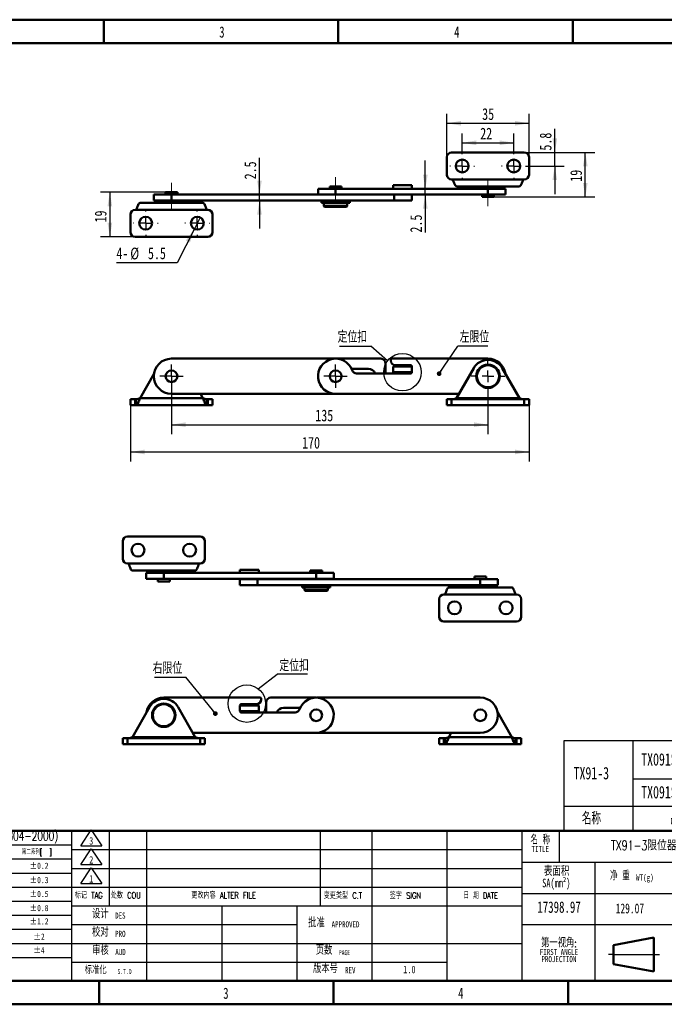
# Model space of a CAD drawing. Header units: millimetres. Extents: x -7 to 661, y 0 to 420.
# Tile 2 of 6: x 161 to 436, y 0 to 420. Entities that reach past the tile are written whole.
import ezdxf

# ---------------------------------------------------------------- set-up
doc = ezdxf.new("R2010")
doc.units = ezdxf.units.MM
doc.header["$LTSCALE"] = 2
doc.linetypes.add('SLD-中心线', pattern=[34.29, 30.48, -1.27, 1.27, -1.27])
doc.linetypes.add('SLD-实线', pattern=[0])
for name, color, linetype in [('DIMENSIONS', 5, 'SLD-实线'), ('FORMAT', 7, 'SLD-实线'), ('SLD-0', 179, 'SLD-实线')]:
    doc.layers.add(name, color=color, linetype=linetype)
doc.layers.add('粗实线', color=7, linetype='SLD-实线', lineweight=50)
doc.styles.add('SLDTEXTSTYLE0', font='TXT', dxfattribs={"width": 0.75})
doc.styles.add('SLDTEXTSTYLE1', font='TXT', dxfattribs={"width": 0.7, "bigfont": 'bigfont'})
doc.styles.add('SLDTEXTSTYLE2', font='TXT', dxfattribs={"width": 0.7})
doc.styles.add('SLDTEXTSTYLE3', font='TXT', dxfattribs={"width": 0.633333, "bigfont": 'bigfont'})
doc.styles.add('SLDTEXTSTYLE5', font='TXT', dxfattribs={"width": 0.65, "bigfont": 'bigfont'})
doc.dimstyles.new('SLDDIMSTYLE0', dxfattribs={"dimtxt": 0.18, "dimasz": 6, "dimexe": 0, "dimexo": 0.0625, "dimgap": 0, "dimtad": 0, "dimtih": 1, "dimtoh": 1, "dimdec": 0, "dimrnd": 1e-09, "dimzin": 0, "dimdsep": 46, "dimtxsty": 'Standard', "dimblk1": 'NONE', "dimblk2": 'NONE', "dimsah": 1, "dimcen": 0.09, "dimadec": 0, "dimazin": 0, "dimtfac": 6, "dimtdec": 0, "dimtofl": 0, "dimtmove": 0, "dimatfit": 3, "dimldrblk": 'NONE', "dimfxl": 0, "dimfrac": 2, "dimtolj": 1, "dimtzin": 0, "dimarcsym": 0})
doc.dimstyles.new('SLDDIMSTYLE1', dxfattribs={"dimtxt": 5, "dimasz": 6, "dimexe": 0, "dimexo": 0.0625, "dimgap": 1.25, "dimtad": 2, "dimrnd": 1e-09, "dimzin": 12, "dimdsep": 46, "dimtxsty": 'SLDTEXTSTYLE0', "dimsah": 1, "dimcen": 0.09, "dimadec": 0, "dimazin": 3, "dimtfac": 1, "dimtmove": 0, "dimatfit": 0, "dimfxl": 0, "dimfrac": 2, "dimtolj": 1, "dimtzin": 12, "dimarcsym": 0})
doc.dimstyles.new('SLDDIMSTYLE2', dxfattribs={"dimtxt": 5, "dimasz": 6, "dimexe": 0, "dimexo": 0.0625, "dimgap": 1.25, "dimtad": 2, "dimrnd": 1e-09, "dimzin": 12, "dimdsep": 46, "dimtxsty": 'SLDTEXTSTYLE0', "dimsah": 1, "dimcen": 0.09, "dimadec": 0, "dimazin": 3, "dimtfac": 1, "dimtofl": 0, "dimtmove": 0, "dimatfit": 3, "dimfxl": 0, "dimfrac": 2, "dimtolj": 1, "dimtzin": 12, "dimarcsym": 0})
doc.dimstyles.new('SLDDIMSTYLE3', dxfattribs={"dimtxt": 5, "dimasz": 6, "dimexe": 0, "dimexo": 0.0625, "dimgap": 1.25, "dimtad": 2, "dimrnd": 1e-09, "dimzin": 12, "dimdsep": 46, "dimtxsty": 'SLDTEXTSTYLE0', "dimblk1": 'NONE', "dimsah": 1, "dimcen": 0, "dimadec": 0, "dimazin": 3, "dimtfac": 1, "dimtmove": 0, "dimatfit": 3, "dimldrblk": 'NONE', "dimfxl": 0, "dimfrac": 2, "dimtolj": 1, "dimtzin": 12, "dimarcsym": 0})
doc.dimstyles.new('SLDDIMSTYLE4', dxfattribs={"dimtxt": 0.18, "dimasz": 2, "dimexe": 0, "dimexo": 0.0625, "dimgap": 0, "dimtad": 0, "dimtih": 1, "dimtoh": 1, "dimdec": 0, "dimrnd": 1e-09, "dimzin": 0, "dimdsep": 46, "dimtxsty": 'Standard', "dimblk1": 'DOT', "dimblk2": 'DOT', "dimsah": 1, "dimcen": 0.09, "dimadec": 0, "dimazin": 0, "dimtfac": 2, "dimtdec": 0, "dimtofl": 0, "dimtmove": 0, "dimatfit": 3, "dimldrblk": 'DOT', "dimfxl": 0, "dimfrac": 2, "dimtolj": 1, "dimtzin": 0, "dimarcsym": 0})

# ---------------------------------------------------------------- blocks, each defined once
blk = doc.blocks.new('SW_NOTE_0')
at = {"layer": 'DIMENSIONS', "color": 0}
blk.add_line((12.88, 0), (0, 0), dxfattribs=at)
at = {"layer": 'DIMENSIONS', "color": 0, "insert": (0.87, 6.28), "char_height": 5, "attachment_point": 1, "style": 'SLDTEXTSTYLE1'}
blk.add_mtext('\\M+192E8\\M+188CA\\M+19D4A', dxfattribs=at)
blk = doc.blocks.new('_NONE')
blk = doc.blocks.new('SW_SYMBOL_T#_3')
at = {"layer": 'DIMENSIONS', "color": 0}
for p, q in [((-600, 0), (1600, 3300)), ((1600, 3300), (3800, 0)), ((-600, 0), (3800, 0))]:
    blk.add_line(p, q, dxfattribs=at)
at = {"layer": 'DIMENSIONS', "color": 0, "insert": (1600, 1000), "char_height": 1552, "attachment_point": 5, "style": 'SLDTEXTSTYLE2'}
blk.add_mtext('3', dxfattribs=at)
blk = doc.blocks.new('SW_SYMBOL_T#_2')
at = {"layer": 'DIMENSIONS', "color": 0}
for p, q in [((-600, 0), (1600, 3300)), ((1600, 3300), (3800, 0)), ((-600, 0), (3800, 0))]:
    blk.add_line(p, q, dxfattribs=at)
at = {"layer": 'DIMENSIONS', "color": 0, "insert": (1600, 1000), "char_height": 1552, "attachment_point": 5, "style": 'SLDTEXTSTYLE2'}
blk.add_mtext('2', dxfattribs=at)
blk = doc.blocks.new('SW_SYMBOL_T#_1')
at = {"layer": 'DIMENSIONS', "color": 0}
for p, q in [((-600, 0), (1600, 3300)), ((1600, 3300), (3800, 0)), ((-600, 0), (3800, 0))]:
    blk.add_line(p, q, dxfattribs=at)
at = {"layer": 'DIMENSIONS', "color": 0, "insert": (1600, 1000), "char_height": 1552, "attachment_point": 5, "style": 'SLDTEXTSTYLE2'}
blk.add_mtext('1', dxfattribs=at)
blk = doc.blocks.new('SW_NOTE_7')
at = {"layer": 'SLD-0', "color": 0, "attachment_point": 2}
for s, insert, char_height, style in [('页\\M+19094', (4.27, 4.64), 3.6, 'SLDTEXTSTYLE1'), ('PAGE', (13, 2.92), 2.117, 'SLDTEXTSTYLE2')]:
    blk.add_mtext(s, dxfattribs=dict(at, insert=insert, char_height=char_height, style=style))
blk = doc.blocks.new('SW_NOTE_11')
at = {"layer": 'SLD-0', "color": 0, "attachment_point": 2}
for s, insert, char_height, style in [('\\M+196BC \\M+18FCC', (5.34, 4.64), 3.6, 'SLDTEXTSTYLE3'), ('TITLE', (5.31, 0.31), 2.6, 'SLDTEXTSTYLE2')]:
    blk.add_mtext(s, dxfattribs=dict(at, insert=insert, char_height=char_height, style=style))
blk = doc.blocks.new('SW_NOTE_12')
at = {"layer": 'SLD-0', "color": 0, "attachment_point": 2}
for s, insert, char_height, style in [('\\M+194E4\\M+197E1', (4.27, 4.64), 3.6, 'SLDTEXTSTYLE1'), ('SCALE', (12.32, 3.51), 2.646, 'SLDTEXTSTYLE2')]:
    blk.add_mtext(s, dxfattribs=dict(at, insert=insert, char_height=char_height, style=style))
blk = doc.blocks.new('SW_NOTE_13')
at = {"layer": 'SLD-0', "color": 0, "attachment_point": 2}
for s, insert, char_height, style in [('净 \\M+18F64', (5.34, 4.64), 3.6, 'SLDTEXTSTYLE3'), ('WT(g)', (15.99, 3.51), 2.646, 'SLDTEXTSTYLE2')]:
    blk.add_mtext(s, dxfattribs=dict(at, insert=insert, char_height=char_height, style=style))
blk = doc.blocks.new('SW_NOTE_14')
at = {"layer": 'SLD-0', "color": 0, "attachment_point": 2}
for s, insert, char_height, style in [('\\M+1955C\\M+196CA积', (6.6, 4.77), 3.7042, 'SLDTEXTSTYLE1'), ('SA(mm²)', (6.45, -0.16), 3.704, 'SLDTEXTSTYLE2')]:
    blk.add_mtext(s, dxfattribs=dict(at, insert=insert, char_height=char_height, style=style))
blk = doc.blocks.new('SW_NOTE_15')
at = {"layer": 'SLD-0', "color": 0, "attachment_point": 2}
for s, insert, char_height, style in [('\\M+191E6\\M+188EA视\\M+18A70:', (9.62, 4.64), 3.6, 'SLDTEXTSTYLE1'), ('FIRST ANGLE', (9.59, 0.31), 2.6, 'SLDTEXTSTYLE2'), ('PROJECTION', (9.58, -2.73), 2.6, 'SLDTEXTSTYLE2')]:
    blk.add_mtext(s, dxfattribs=dict(at, insert=insert, char_height=char_height, style=style))
blk = doc.blocks.new('SW_NOTE_16')
at = {"layer": 'SLD-0', "color": 0, "attachment_point": 2}
for s, insert, char_height, style in [('标\\M+18F79\\M+189BB', (5.66, 4.09), 3.175, 'SLDTEXTSTYLE1'), ('S.T.D', (17.98, 2.93), 2.117, 'SLDTEXTSTYLE2')]:
    blk.add_mtext(s, dxfattribs=dict(at, insert=insert, char_height=char_height, style=style))
blk = doc.blocks.new('SW_NOTE_17')
at = {"layer": 'SLD-0', "color": 0, "attachment_point": 2}
for s, insert, char_height, style in [('设计', (4.28, 4.64), 3.6, 'SLDTEXTSTYLE1'), ('DES', (12.81, 3.52), 2.6, 'SLDTEXTSTYLE2')]:
    blk.add_mtext(s, dxfattribs=dict(at, insert=insert, char_height=char_height, style=style))
blk = doc.blocks.new('SW_NOTE_18')
at = {"layer": 'SLD-0', "color": 0, "attachment_point": 2}
for s, insert, char_height, style in [('审\\M+18A6A', (4.28, 4.64), 3.6, 'SLDTEXTSTYLE1'), ('AUD', (12.81, 3.52), 2.6, 'SLDTEXTSTYLE2')]:
    blk.add_mtext(s, dxfattribs=dict(at, insert=insert, char_height=char_height, style=style))
blk = doc.blocks.new('SW_NOTE_19')
at = {"layer": 'SLD-0', "color": 0, "attachment_point": 2}
for s, insert, char_height, style in [('\\M+194E1\\M+18F79', (4.27, 4.64), 3.6, 'SLDTEXTSTYLE1'), ('APPROVED', (16.67, 3.52), 2.6, 'SLDTEXTSTYLE2')]:
    blk.add_mtext(s, dxfattribs=dict(at, insert=insert, char_height=char_height, style=style))
blk = doc.blocks.new('SW_NOTE_20')
at = {"layer": 'SLD-0', "color": 0, "attachment_point": 2}
for s, insert, char_height, style in [('\\M+18D5A对', (4.28, 4.64), 3.6, 'SLDTEXTSTYLE1'), ('PRO', (12.81, 3.52), 2.6, 'SLDTEXTSTYLE2')]:
    blk.add_mtext(s, dxfattribs=dict(at, insert=insert, char_height=char_height, style=style))
blk = doc.blocks.new('SW_NOTE_21')
at = {"layer": 'SLD-0', "color": 0, "attachment_point": 2}
for s, insert, char_height, style in [('\\M+194C5\\M+1967B\\M+18D86', (6.41, 4.64), 3.6, 'SLDTEXTSTYLE1'), ('REV', (17, 3.52), 2.6, 'SLDTEXTSTYLE2')]:
    blk.add_mtext(s, dxfattribs=dict(at, insert=insert, char_height=char_height, style=style))
blk = doc.blocks.new('SW_TABLEANNOTATION_1')
at = {"layer": 'DIMENSIONS', "color": 0}
for p, q in [((0, 0), (0, -38.53)), ((190.99, 0), (0, 0)), ((190.99, -38.53), (190.99, 0)), ((29.48, 0), (29.48, -38.53)), ((75.34, 0), (75.34, -38.53)), ((100, 0), (100, -38.53)), ((160.74, 0), (160.74, -38.53)), ((29.48, -16.24), (190.99, -16.24)), ((0, -27.93), (190.99, -27.93)), ((0, -38.53), (190.99, -38.53))]:
    blk.add_line(p, q, dxfattribs=at)
at = {"layer": 'DIMENSIONS', "color": 0, "attachment_point": 1}
for s, insert, char_height, style in [('TX091S4B008', (33.01, -5.28), 5.2917, 'SLDTEXTSTYLE2'), ('SUS304', (77.09, -5.28), 5.292, 'SLDTEXTSTYLE2'), ('3SJ.TX91-3-Z.0001', (102.29, -5.68), 4.7625, 'SLDTEXTSTYLE2'), ('\\M+18DB6\\M+18CC0\\M+188CA', (165.28, -5.28), 5.2917, 'SLDTEXTSTYLE1'), ('TX91-3', (4.16, -11.13), 5.292, 'SLDTEXTSTYLE2'), ('TX091S9C006', (33.01, -19.25), 5.2917, 'SLDTEXTSTYLE2'), ('SUS304', (77.09, -19.25), 5.292, 'SLDTEXTSTYLE2'), ('3SJ.TX91-3-Y.0001', (102.34, -19.65), 4.7625, 'SLDTEXTSTYLE2'), ('\\M+18945\\M+18CC0\\M+188CA', (165.28, -19.25), 5.2917, 'SLDTEXTSTYLE1'), ('图\\M+18D86', (122.22, -28.81), 7, 'SLDTEXTSTYLE1'), ('\\M+196BC\\M+18FCC', (7.69, -30.39), 5.2917, 'SLDTEXTSTYLE1'), ('\\M+19569\\M+18D86', (45.36, -30.39), 5.2917, 'SLDTEXTSTYLE1'), ('\\M+18DDE质', (80.62, -30.39), 5.292, 'SLDTEXTSTYLE1'), ('备\\M+1928D', (168.81, -30.39), 5.292, 'SLDTEXTSTYLE1')]:
    blk.add_mtext(s, dxfattribs=dict(at, insert=insert, char_height=char_height, style=style))
blk = doc.blocks.new('_D')
at = {"layer": 'DIMENSIONS'}
for p, q in [((263.38, 345.39), (263.38, 361.14)), ((263.38, 342.89), (263.38, 345.39)), ((263.38, 342.89), (263.38, 330.89))]:
    blk.add_line(p, q, dxfattribs=at)
for points in [[(263.38, 345.39), (264.38, 351.39), (262.38, 351.39)], [(263.38, 342.89), (262.38, 336.89), (264.38, 336.89)]]:
    blk.add_solid(points, dxfattribs=at)
at = {"layer": 'DIMENSIONS', "insert": (256.94, 351.9), "char_height": 5, "attachment_point": 1, "rotation": 90, "style": 'SLDTEXTSTYLE0'}
blk.add_mtext('2.5', dxfattribs=at)
blk = doc.blocks.new('_D_1')
at = {"layer": 'DIMENSIONS'}
for p, q in [((223.35, 346.39), (195.56, 346.39)), ((199.56, 346.39), (199.56, 327.39)), ((210.35, 327.39), (195.56, 327.39))]:
    blk.add_line(p, q, dxfattribs=at)
for points in [[(199.56, 346.39), (198.56, 340.39), (200.56, 340.39)], [(199.56, 327.39), (200.56, 333.39), (198.56, 333.39)]]:
    blk.add_solid(points, dxfattribs=at)
at = {"layer": 'DIMENSIONS', "insert": (193.12, 333.51), "char_height": 5, "attachment_point": 1, "rotation": 90, "style": 'SLDTEXTSTYLE0'}
blk.add_mtext('19', dxfattribs=at)
blk = doc.blocks.new('_D_2')
at = {"layer": 'DIMENSIONS'}
for p, q in [((376.35, 363.39), (406.36, 363.39)), ((402.36, 344.39), (402.36, 363.39)), ((363.35, 344.39), (406.36, 344.39))]:
    blk.add_line(p, q, dxfattribs=at)
for points in [[(402.36, 363.39), (401.36, 357.39), (403.36, 357.39)], [(402.36, 344.39), (403.36, 350.39), (401.36, 350.39)]]:
    blk.add_solid(points, dxfattribs=at)
at = {"layer": 'DIMENSIONS', "insert": (395.92, 350.88), "char_height": 5, "attachment_point": 1, "rotation": 90, "style": 'SLDTEXTSTYLE0'}
blk.add_mtext('19', dxfattribs=at)
blk = doc.blocks.new('_D_3')
at = {"layer": 'DIMENSIONS'}
for p, q in [((389.35, 363.39), (389.35, 373.39)), ((376.35, 363.39), (393.35, 363.39)), ((389.35, 357.59), (389.35, 363.39)), ((377.1, 357.59), (393.35, 357.59)), ((389.35, 357.59), (389.35, 345.59))]:
    blk.add_line(p, q, dxfattribs=at)
for points in [[(389.35, 363.39), (390.35, 369.39), (388.35, 369.39)], [(389.35, 357.59), (388.35, 351.59), (390.35, 351.59)]]:
    blk.add_solid(points, dxfattribs=at)
at = {"layer": 'DIMENSIONS', "insert": (382.91, 364.16), "char_height": 5, "attachment_point": 1, "rotation": 90, "style": 'SLDTEXTSTYLE0'}
blk.add_mtext('5.8', dxfattribs=at)
blk = doc.blocks.new('_D_4')
at = {"layer": 'DIMENSIONS'}
for p, q in [((343.35, 361.39), (343.35, 379.81)), ((378.35, 361.39), (378.35, 379.81)), ((343.35, 375.81), (378.35, 375.81))]:
    blk.add_line(p, q, dxfattribs=at)
for points in [[(343.35, 375.81), (349.35, 374.81), (349.35, 376.81)], [(378.35, 375.81), (372.35, 376.81), (372.35, 374.81)]]:
    blk.add_solid(points, dxfattribs=at)
at = {"layer": 'DIMENSIONS', "insert": (358.37, 382.25), "char_height": 5, "attachment_point": 1, "style": 'SLDTEXTSTYLE0'}
blk.add_mtext('35', dxfattribs=at)
blk = doc.blocks.new('_D_5')
at = {"layer": 'DIMENSIONS'}
for p, q in [((349.85, 362.84), (349.85, 371.49)), ((371.85, 362.84), (371.85, 371.49)), ((349.85, 367.49), (371.85, 367.49))]:
    blk.add_line(p, q, dxfattribs=at)
for points in [[(349.85, 367.49), (355.85, 366.49), (355.85, 368.49)], [(371.85, 367.49), (365.85, 368.49), (365.85, 366.49)]]:
    blk.add_solid(points, dxfattribs=at)
at = {"layer": 'DIMENSIONS', "insert": (357.54, 373.94), "char_height": 5, "attachment_point": 1, "style": 'SLDTEXTSTYLE0'}
blk.add_mtext('22', dxfattribs=at)
blk = doc.blocks.new('_D_6')
at = {"layer": 'DIMENSIONS'}
for p, q in [((334.11, 347.89), (334.11, 359.89)), ((334.11, 345.39), (334.11, 347.89)), ((334.11, 345.39), (334.11, 329.2))]:
    blk.add_line(p, q, dxfattribs=at)
for points in [[(334.11, 347.89), (335.11, 353.89), (333.11, 353.89)], [(334.11, 345.39), (333.11, 339.39), (335.11, 339.39)]]:
    blk.add_solid(points, dxfattribs=at)
at = {"layer": 'DIMENSIONS', "insert": (327.67, 329.2), "char_height": 5, "attachment_point": 1, "rotation": 90, "style": 'SLDTEXTSTYLE0'}
blk.add_mtext('2.5', dxfattribs=at)
blk = doc.blocks.new('_D_7')
at = {"layer": 'DIMENSIONS'}
for p, q in [((238.1, 335.63), (235.6, 330.74)), ((235.6, 330.74), (228.22, 316.33)), ((228.22, 316.33), (202.36, 316.33))]:
    blk.add_line(p, q, dxfattribs=at)
blk.add_solid([(235.6, 330.74), (231.98, 325.85), (233.76, 324.94)], dxfattribs=at)
at = {"layer": 'DIMENSIONS', "char_height": 5, "attachment_point": 1, "style": 'SLDTEXTSTYLE0'}
for s, insert in [('4-', (202.36, 322.85)), ('%%c', (208.27, 322.77)), ('5.5', (215.81, 322.85))]:
    blk.add_mtext(s, dxfattribs=dict(at, insert=insert))
blk = doc.blocks.new('SW_CENTERMARKSYMBOL_0')
at = {"layer": 'DIMENSIONS', "color": 0}
for p, q in [((0, 5), (0, 5.25)), ((-5, 0), (-5.25, 0)), ((0, 0), (-2.5, 0)), ((0, 0), (0, 2.5)), ((0, 0), (0, -2.5)), ((0, 0), (2.5, 0)), ((5, 0), (5.25, 0)), ((0, -5), (0, -5.25))]:
    blk.add_line(p, q, dxfattribs=at)
blk = doc.blocks.new('SW_CENTERMARKSYMBOL_1')
at = {"layer": 'DIMENSIONS', "color": 0}
for p, q in [((0, 5), (0, 5.25)), ((-5, 0), (-5.25, 0)), ((0, 0), (-2.5, 0)), ((0, 0), (0, 2.5)), ((0, 0), (0, -2.5)), ((0, 0), (2.5, 0)), ((5, 0), (5.25, 0)), ((0, -5), (0, -5.25))]:
    blk.add_line(p, q, dxfattribs=at)
blk = doc.blocks.new('SW_CENTERMARKSYMBOL_2')
at = {"layer": 'DIMENSIONS', "color": 0}
for p, q in [((0, 5), (0, 5.25)), ((-5, 0), (-5.25, 0)), ((0, 0), (-2.5, 0)), ((0, 0), (0, 2.5)), ((0, 0), (0, -2.5)), ((0, 0), (2.5, 0)), ((5, 0), (5.25, 0)), ((0, -5), (0, -5.25))]:
    blk.add_line(p, q, dxfattribs=at)
blk = doc.blocks.new('SW_CENTERMARKSYMBOL_3')
at = {"layer": 'DIMENSIONS', "color": 0}
for p, q in [((0, 5), (0, 5.25)), ((-5, 0), (-5.25, 0)), ((0, 0), (-2.5, 0)), ((0, 0), (0, 2.5)), ((0, 0), (0, -2.5)), ((0, 0), (2.5, 0)), ((5, 0), (5.25, 0)), ((0, -5), (0, -5.25))]:
    blk.add_line(p, q, dxfattribs=at)
blk = doc.blocks.new('_D_8')
at = {"layer": 'DIMENSIONS'}
for p, q in [((208.35, 255.61), (208.35, 231.61)), ((378.35, 255.61), (378.35, 231.61)), ((208.35, 235.61), (378.35, 235.61))]:
    blk.add_line(p, q, dxfattribs=at)
for points in [[(208.35, 235.61), (214.35, 234.61), (214.35, 236.61)], [(378.35, 235.61), (372.35, 236.61), (372.35, 234.61)]]:
    blk.add_solid(points, dxfattribs=at)
at = {"layer": 'DIMENSIONS', "insert": (281.56, 242.05), "char_height": 5, "attachment_point": 1, "style": 'SLDTEXTSTYLE0'}
blk.add_mtext('170', dxfattribs=at)
blk = doc.blocks.new('_D_9')
at = {"layer": 'DIMENSIONS'}
for p, q in [((225.85, 262.92), (225.85, 243.25)), ((360.85, 260.72), (360.85, 243.25)), ((225.85, 247.25), (360.85, 247.25))]:
    blk.add_line(p, q, dxfattribs=at)
for points in [[(225.85, 247.25), (231.85, 246.25), (231.85, 248.25)], [(360.85, 247.25), (354.85, 248.25), (354.85, 246.25)]]:
    blk.add_solid(points, dxfattribs=at)
at = {"layer": 'DIMENSIONS', "insert": (287.19, 253.69), "char_height": 5, "attachment_point": 1, "style": 'SLDTEXTSTYLE0'}
blk.add_mtext('135', dxfattribs=at)
blk = doc.blocks.new('SW_NOTE_22')
at = {"layer": 'DIMENSIONS', "color": 0}
blk.add_line((-13.36, 0), (0, 0), dxfattribs=at)
at = {"layer": 'DIMENSIONS', "color": 0, "insert": (-14.15, 6.53), "char_height": 5, "attachment_point": 1, "style": 'SLDTEXTSTYLE1'}
blk.add_mtext('\\M+192E8\\M+188CA\\M+19D4A', dxfattribs=at)
blk = doc.blocks.new('SW_NOTE_23')
at = {"layer": 'DIMENSIONS', "color": 0}
blk.add_line((12.88, 0), (0, 0), dxfattribs=at)
at = {"layer": 'DIMENSIONS', "color": 0, "insert": (0.83, 6.53), "char_height": 5, "attachment_point": 1, "style": 'SLDTEXTSTYLE1'}
blk.add_mtext('\\M+18DB6\\M+18CC0\\M+188CA', dxfattribs=at)
blk = doc.blocks.new('_DOT')
at = {"color": 0, "linetype": 'ByBlock', "lineweight": -2}
blk.add_line((-0.5, 0), (-1, 0), dxfattribs=at)
at = {"color": 0, "linetype": 'ByBlock', "const_width": 0.5}
blk.add_lwpolyline([(-0.25, 0, 1), (0.25, 0, 1)], format="xyb", close=True, dxfattribs=at)
blk = doc.blocks.new('SW_CENTERMARKSYMBOL_4')
at = {"layer": 'DIMENSIONS', "color": 0}
for p, q in [((0, 2.5), (0, 5)), ((-2.5, 0), (-5, 0)), ((0, 0), (-2.5, 0)), ((0, 0), (0, 2.5)), ((0, 0), (0, -2.5)), ((0, 0), (2.5, 0)), ((2.5, 0), (5, 0)), ((0, -2.5), (0, -5))]:
    blk.add_line(p, q, dxfattribs=at)
blk = doc.blocks.new('SW_CENTERMARKSYMBOL_5')
at = {"layer": 'DIMENSIONS', "color": 0}
for p, q in [((0, 2.5), (0, 5)), ((-2.5, 0), (-5, 0)), ((0, 0), (-2.5, 0)), ((0, 0), (0, 2.5)), ((0, 0), (0, -2.5)), ((0, 0), (2.5, 0)), ((2.5, 0), (5, 0)), ((0, -2.5), (0, -5))]:
    blk.add_line(p, q, dxfattribs=at)
blk = doc.blocks.new('SW_CENTERMARKSYMBOL_6')
at = {"layer": 'DIMENSIONS', "color": 0}
for p, q in [((0, 5), (0, 7.2)), ((-5, 0), (-7.2, 0)), ((0, 0), (-2.5, 0)), ((0, 0), (0, 2.5)), ((0, 0), (0, -2.5)), ((0, 0), (2.5, 0)), ((5, 0), (7.2, 0)), ((0, -5), (0, -7.2))]:
    blk.add_line(p, q, dxfattribs=at)
blk = doc.blocks.new('SW_NOTE_24')
at = {"layer": 'DIMENSIONS', "color": 0}
blk.add_line((-13.35, 0), (0, 0), dxfattribs=at)
at = {"layer": 'DIMENSIONS', "color": 0, "insert": (-14.21, 6.36), "char_height": 5, "attachment_point": 1, "style": 'SLDTEXTSTYLE1'}
blk.add_mtext('\\M+18945\\M+18CC0\\M+188CA', dxfattribs=at)

msp = doc.modelspace()

# ---------------------------------------------------------------- linework, layer by layer
at = {"color": 7, "linetype": 'SLD-实线', "lineweight": 50}
for p, q in [((343.351, 353.886), (343.351, 361.386)), ((345.351, 363.386), (376.351, 363.386)), ((378.351, 361.386), (378.351, 353.886)), ((293.351, 348.886), (293.351, 347.886)), ((293.351, 348.886), (296.178, 348.886)), ((296.178, 348.886), (298.351, 348.886)), ((298.351, 347.886), (298.351, 348.886)), ((320.351, 349.437), (320.351, 347.886)), ((328.351, 349.437), (320.351, 349.437)), ((328.351, 347.886), (328.351, 349.437)), ((345.851, 351.886), (345.351, 351.886)), ((375.851, 351.886), (345.851, 351.886)), ((374.271, 348.886), (347.431, 348.886)), ((354.851, 348.886), (354.851, 347.886)), ((366.851, 347.886), (366.851, 348.886)), ((376.351, 351.886), (375.851, 351.886)), ((218.351, 345.386), (218.351, 342.886)), ((218.351, 345.386), (225.851, 345.386)), ((223.351, 346.386), (223.351, 345.386)), ((223.351, 346.386), (228.351, 346.386)), ((225.851, 345.386), (320.851, 345.386)), ((225.851, 342.886), (225.851, 345.386)), ((228.351, 345.386), (228.351, 346.386)), ((288.351, 347.886), (288.351, 345.386)), ((288.351, 347.886), (295.851, 347.886)), ((295.851, 347.886), (295.851, 345.386)), ((295.851, 347.886), (360.851, 347.886)), ((295.851, 345.386), (360.851, 345.386)), ((320.851, 342.886), (320.851, 345.386)), ((328.351, 342.886), (328.351, 345.386)), ((358.351, 345.386), (358.351, 344.386)), ((360.851, 347.886), (360.851, 345.386)), ((360.851, 347.886), (368.351, 347.886)), ((360.851, 345.386), (368.351, 345.386)), ((363.351, 344.386), (363.351, 345.386)), ((368.351, 345.386), (368.351, 347.886)), ((212.431, 341.886), (239.271, 341.886)), ((218.351, 342.886), (225.851, 342.886)), ((219.851, 342.886), (219.851, 341.886)), ((225.851, 342.886), (320.851, 342.886)), ((231.851, 341.886), (231.851, 342.886)), ((289.851, 342.886), (289.851, 341.886)), ((289.851, 341.886), (301.851, 341.886)), ((290.851, 341.686), (290.851, 340.486)), ((290.851, 341.686), (296.504, 341.686)), ((290.851, 340.486), (291.151, 340.186)), ((290.851, 340.486), (296.504, 340.486)), ((292.851, 341.886), (292.851, 341.686)), ((296.504, 341.686), (300.851, 341.686)), ((296.504, 340.486), (300.851, 340.486)), ((298.851, 341.686), (298.851, 341.886)), ((300.551, 340.186), (300.851, 340.486)), ((300.851, 340.486), (300.851, 341.686)), ((301.851, 341.886), (301.851, 342.886)), ((320.851, 342.886), (328.351, 342.886)), ((359.819, 344.386), (358.351, 344.386)), ((363.351, 344.386), (359.819, 344.386)), ((208.351, 329.386), (208.351, 336.886)), ((210.351, 338.886), (210.851, 338.886)), ((210.851, 338.886), (240.851, 338.886)), ((240.851, 338.886), (241.351, 338.886)), ((243.351, 336.886), (243.351, 329.386)), ((296.465, 340.186), (291.151, 340.186)), ((300.551, 340.186), (296.465, 340.186)), ((241.351, 327.386), (210.351, 327.386)), ((315.151, 275.416), (225.851, 275.416)), ((317.151, 269.116), (317.151, 273.416)), ((319.351, 274.916), (319.351, 274.616)), ((360.851, 275.416), (319.851, 275.416)), ((212.431, 258.615), (218.44, 269.07)), ((309.851, 271.016), (302.681, 271.016)), ((327.851, 269.116), (304.796, 269.116)), ((328.351, 272.118), (320.351, 272.118)), ((320.351, 272.118), (320.351, 269.618)), ((328.351, 269.618), (320.351, 269.618)), ((320.351, 269.618), (320.351, 269.118)), ((320.351, 269.118), (320.351, 269.116)), ((321.351, 272.616), (327.851, 272.616)), ((328.351, 272.118), (328.351, 269.618)), ((328.351, 269.618), (328.351, 269.616)), ((354.782, 271.404), (347.431, 258.615)), ((374.271, 258.615), (366.92, 271.404)), ((225.851, 260.416), (295.851, 260.416)), ((238.236, 260.416), (239.271, 258.615)), ((295.851, 260.416), (348.466, 260.416)), ((208.351, 255.615), (208.351, 258.115)), ((208.351, 258.115), (210.351, 258.115)), ((210.351, 258.115), (210.351, 255.615)), ((210.351, 258.115), (210.851, 258.115)), ((210.851, 255.615), (210.851, 258.115)), ((212.431, 258.615), (239.271, 258.615)), ((240.851, 255.615), (240.851, 258.115)), ((240.851, 258.115), (241.351, 258.115)), ((241.351, 255.615), (241.351, 258.115)), ((241.351, 258.115), (243.351, 258.115)), ((243.351, 258.115), (243.351, 255.615)), ((343.351, 255.615), (343.351, 258.115)), ((343.351, 258.115), (345.351, 258.115)), ((345.351, 258.115), (345.351, 255.615)), ((345.351, 258.115), (376.351, 258.115)), ((374.271, 258.615), (347.431, 258.615)), ((376.351, 255.615), (376.351, 258.115)), ((376.351, 258.115), (378.351, 258.115)), ((378.351, 258.115), (378.351, 255.615)), ((210.351, 255.615), (208.351, 255.615)), ((210.351, 255.615), (210.851, 255.615)), ((210.851, 255.615), (240.851, 255.615)), ((240.851, 255.615), (241.351, 255.615)), ((243.351, 255.615), (241.351, 255.615)), ((345.351, 255.615), (343.351, 255.615)), ((345.351, 255.615), (376.351, 255.615)), ((378.351, 255.615), (376.351, 255.615)), ((205.072, 190.026), (205.072, 197.526)), ((207.072, 199.526), (238.072, 199.526)), ((240.072, 197.526), (240.072, 190.026)), ((207.572, 188.026), (207.072, 188.026)), ((237.572, 188.026), (207.572, 188.026)), ((235.992, 185.026), (209.152, 185.026)), ((216.572, 185.026), (216.572, 184.026)), ((228.572, 184.026), (228.572, 185.026)), ((238.072, 188.026), (237.572, 188.026)), ((255.072, 184.026), (255.072, 185.377)), ((255.072, 185.377), (263.072, 185.377)), ((263.072, 185.377), (263.072, 184.026)), ((285.072, 185.026), (285.072, 184.026)), ((285.072, 185.026), (290.072, 185.026)), ((290.072, 184.026), (290.072, 185.026)), ((215.072, 184.026), (215.072, 181.526)), ((222.572, 184.026), (215.072, 184.026)), ((222.572, 181.526), (215.072, 181.526)), ((220.072, 181.526), (220.072, 180.326)), ((222.572, 181.526), (222.572, 184.026)), ((287.572, 184.026), (222.572, 184.026)), ((287.572, 181.526), (222.572, 181.526)), ((225.072, 180.326), (225.072, 181.526)), ((255.072, 181.326), (255.072, 181.526)), ((255.072, 181.326), (255.072, 178.826)), ((262.572, 181.326), (255.072, 181.326)), ((262.572, 181.326), (262.572, 178.826)), ((357.572, 181.326), (262.572, 181.326)), ((263.072, 181.526), (263.072, 181.326)), ((284.572, 181.526), (284.572, 181.326)), ((287.572, 181.526), (287.572, 184.026)), ((295.072, 184.026), (287.572, 184.026)), ((295.072, 181.526), (287.572, 181.526)), ((290.572, 181.326), (290.572, 181.526)), ((295.072, 181.526), (295.072, 184.026)), ((355.072, 182.526), (355.072, 181.326)), ((355.072, 182.526), (359.664, 182.526)), ((357.572, 181.326), (357.572, 178.826)), ((365.072, 181.326), (357.572, 181.326)), ((359.664, 182.526), (360.072, 182.526)), ((360.072, 181.326), (360.072, 182.526)), ((365.072, 178.826), (365.072, 181.326)), ((224.41, 180.326), (220.072, 180.326)), ((225.072, 180.326), (224.41, 180.326)), ((262.572, 178.826), (255.072, 178.826)), ((357.572, 178.826), (262.572, 178.826)), ((281.572, 178.826), (281.572, 177.826)), ((293.572, 177.826), (281.572, 177.826)), ((282.572, 177.826), (282.572, 176.626)), ((282.572, 176.626), (282.872, 176.326)), ((282.572, 176.626), (292.572, 176.626)), ((292.272, 176.326), (292.572, 176.626)), ((292.572, 176.626), (292.572, 177.826)), ((293.572, 177.826), (293.572, 178.826)), ((344.152, 177.826), (370.992, 177.826)), ((351.572, 178.826), (351.572, 177.826)), ((365.072, 178.826), (357.572, 178.826)), ((363.572, 177.826), (363.572, 178.826)), ((292.272, 176.326), (282.872, 176.326)), ((340.072, 165.326), (340.072, 172.826)), ((342.072, 174.826), (342.572, 174.826)), ((342.572, 174.826), (372.572, 174.826)), ((372.572, 174.826), (373.072, 174.826)), ((375.072, 172.826), (375.072, 165.326)), ((373.072, 163.326), (342.072, 163.326)), ((222.572, 130.818), (263.572, 130.818)), ((264.072, 130.318), (264.072, 130.018)), ((268.272, 130.817), (287.418, 130.817)), ((287.726, 130.817), (357.572, 130.817)), ((216.503, 126.807), (209.152, 114.017)), ((235.992, 114.017), (228.641, 126.807)), ((255.072, 127.518), (263.072, 127.518)), ((255.072, 125.018), (255.072, 127.518)), ((262.072, 128.018), (255.572, 128.018)), ((263.072, 125.018), (263.072, 127.518)), ((266.272, 124.518), (266.272, 128.817)), ((273.572, 126.417), (280.742, 126.417)), ((255.072, 125.018), (263.072, 125.018)), ((255.572, 124.518), (278.627, 124.518)), ((263.072, 125.018), (263.072, 124.518)), ((364.983, 124.471), (370.992, 114.016)), ((205.072, 111.017), (205.072, 113.517)), ((205.072, 113.517), (207.072, 113.517)), ((207.072, 113.517), (207.072, 111.017)), ((207.072, 113.517), (238.072, 113.517)), ((235.992, 114.017), (209.152, 114.017)), ((287.572, 115.818), (234.957, 115.818)), ((238.072, 111.017), (238.072, 113.517)), ((238.072, 113.517), (240.072, 113.517)), ((240.072, 113.517), (240.072, 111.017)), ((262.572, 115.817), (262.418, 115.818)), ((357.572, 115.817), (262.572, 115.817)), ((340.072, 111.016), (340.072, 113.516)), ((340.072, 113.516), (342.072, 113.516)), ((342.072, 113.516), (342.072, 111.016)), ((342.072, 113.516), (342.572, 113.516)), ((342.572, 111.016), (342.572, 113.516)), ((344.152, 114.016), (345.187, 115.817)), ((344.152, 114.016), (370.992, 114.016)), ((372.572, 111.016), (372.572, 113.516)), ((372.572, 113.516), (373.072, 113.516)), ((373.072, 111.016), (373.072, 113.516)), ((373.072, 113.516), (375.072, 113.516)), ((375.072, 113.516), (375.072, 111.016)), ((207.072, 111.017), (205.072, 111.017)), ((207.072, 111.017), (238.072, 111.017)), ((240.072, 111.017), (238.072, 111.017)), ((342.072, 111.016), (340.072, 111.016)), ((342.072, 111.016), (342.572, 111.016)), ((342.572, 111.016), (372.572, 111.016)), ((372.572, 111.016), (373.072, 111.016)), ((375.072, 111.016), (373.072, 111.016))]:
    msp.add_line(p, q, dxfattribs=at)
at = {"color": 8, "linetype": 'SLD-实线', "lineweight": 50}
msp.add_line((327.891, 269.118), (320.351, 269.118), dxfattribs=at)
at = {"color": 7, "linetype": 'SLD-实线', "lineweight": 50}
for centre, radius in [((349.851, 357.586), 2.75), ((371.851, 357.586), 2.75), ((214.851, 333.186), 2.75), ((236.851, 333.186), 2.75), ((225.851, 267.916), 2.5), ((295.851, 267.916), 2.5), ((360.851, 267.916), 5), ((360.851, 267.916), 4.7), ((211.572, 193.726), 2.75), ((233.572, 193.726), 2.75), ((346.572, 169.126), 2.75), ((368.572, 169.126), 2.75), ((222.572, 123.318), 5), ((222.572, 123.318), 4.7), ((287.572, 123.318), 2.5), ((357.572, 123.317), 2.5)]:
    msp.add_circle(centre, radius, dxfattribs=at)
for centre, radius, start, end in [((345.351, 361.386), 2, 90, 180), ((376.351, 361.386), 2, 360, 90), ((345.351, 353.886), 2, 180, 270), ((376.351, 353.886), 2, 270, 0), ((210.351, 336.886), 2, 90, 180), ((241.351, 336.886), 2, 0, 90), ((210.351, 329.386), 2, 180, 270), ((241.351, 329.386), 2, 270, 360), ((225.851, 267.916), 7.5, 90, 270), ((295.851, 267.916), 7.5, 19.68459, 270), ((315.151, 273.416), 2, 0, 90), ((319.851, 274.916), 0.5, 90, 180), ((321.351, 274.616), 2, 180, 270), ((360.851, 267.916), 7, 29.88937, 150.11063), ((360.851, 267.916), 7.5, 8.8499, 90), ((304.796, 271.116), 2, 199.68459, 270), ((309.851, 267.916), 3.1, 22.77397, 90), ((327.851, 272.116), 0.5, 0, 90), ((327.851, 269.616), 0.5, 270, 0), ((207.072, 197.526), 2, 90, 180), ((238.072, 197.526), 2, 0, 90), ((207.072, 190.026), 2, 180, 270), ((238.072, 190.026), 2, 270, 0), ((342.072, 172.826), 2, 90, 180), ((373.072, 172.826), 2, 0, 90), ((342.072, 165.326), 2, 180, 270), ((373.072, 165.326), 2, 270, 0), ((222.572, 123.318), 7.5, 90, 171.1501), ((222.572, 123.318), 7, 29.88937, 150.11063), ((263.572, 130.318), 0.5, 0, 90), ((268.272, 128.817), 2, 90, 180), ((287.572, 123.318), 7.5, 270, 160.31541), ((357.572, 123.317), 7.5, 270, 90), ((255.572, 127.518), 0.5, 90, 180), ((262.072, 130.018), 2, 270, 0), ((273.572, 123.317), 3.1, 90, 157.19417), ((255.572, 125.018), 0.5, 180, 270), ((278.627, 126.518), 2, 270, 340.31541)]:
    msp.add_arc(centre, radius, start, end, dxfattribs=at)
for points in [[(347.431, 348.886), (347.3, 348.931), (347.036, 349.021), (346.641, 349.715), (346.246, 350.707), (345.983, 351.493), (345.851, 351.886)], [(375.851, 351.886), (375.719, 351.493), (375.456, 350.707), (375.061, 349.715), (374.666, 349.021), (374.403, 348.931), (374.271, 348.886)], [(210.851, 338.886), (210.983, 339.279), (211.246, 340.065), (211.641, 341.057), (212.036, 341.751), (212.3, 341.841), (212.431, 341.886)], [(239.271, 341.886), (239.403, 341.841), (239.666, 341.751), (240.061, 341.057), (240.456, 340.065), (240.719, 339.279), (240.851, 338.886)], [(210.851, 255.615), (210.983, 255.66), (211.246, 255.75), (211.641, 256.444), (212.036, 257.436), (212.3, 258.222), (212.431, 258.615)], [(210.851, 258.115), (211.115, 258.146), (211.641, 258.21), (212.168, 258.48), (212.431, 258.615)], [(239.271, 258.615), (239.403, 258.222), (239.666, 257.436), (240.061, 256.444), (240.456, 255.75), (240.719, 255.66), (240.851, 255.615)], [(239.271, 258.615), (239.534, 258.48), (240.061, 258.21), (240.588, 258.146), (240.851, 258.115)], [(347.431, 258.615), (347.168, 258.48), (346.641, 258.21), (346.115, 258.146), (345.851, 258.115)], [(375.851, 258.115), (375.588, 258.146), (375.061, 258.21), (374.534, 258.48), (374.271, 258.615)], [(209.152, 185.026), (209.02, 185.071), (208.757, 185.161), (208.362, 185.855), (207.967, 186.846), (207.704, 187.632), (207.572, 188.026)], [(237.572, 188.026), (237.44, 187.632), (237.177, 186.846), (236.782, 185.855), (236.387, 185.161), (236.124, 185.071), (235.992, 185.026)], [(342.572, 174.826), (342.704, 175.219), (342.967, 176.005), (343.362, 176.997), (343.757, 177.69), (344.02, 177.78), (344.152, 177.826)], [(370.992, 177.826), (371.124, 177.78), (371.387, 177.69), (371.782, 176.997), (372.177, 176.005), (372.44, 175.219), (372.572, 174.826)], [(209.152, 114.017), (208.889, 113.882), (208.362, 113.612), (207.835, 113.549), (207.572, 113.517)], [(237.572, 113.517), (237.309, 113.549), (236.782, 113.612), (236.255, 113.882), (235.992, 114.017)], [(342.572, 111.016), (342.704, 111.061), (342.967, 111.151), (343.362, 111.845), (343.757, 112.836), (344.02, 113.623), (344.152, 114.016)], [(342.572, 113.516), (342.835, 113.547), (343.362, 113.61), (343.889, 113.881), (344.152, 114.016)], [(370.992, 114.016), (371.124, 113.623), (371.387, 112.836), (371.782, 111.845), (372.177, 111.151), (372.44, 111.061), (372.572, 111.016)], [(370.992, 114.016), (371.255, 113.881), (371.782, 113.61), (372.309, 113.547), (372.572, 113.516)]]:
    msp.add_open_spline(points, degree=3, dxfattribs=at)
at = {"layer": 'DIMENSIONS', "linetype": 'SLD-中心线', "lineweight": 18}
for p, q in [((295.851, 341.386), (295.851, 352.886)), ((225.851, 350.386), (225.851, 338.886)), ((360.851, 340.386), (360.851, 351.886))]:
    msp.add_line(p, q, dxfattribs=at)
at = {"layer": 'DIMENSIONS', "color": 7}
for p, q in [((183.26, 74), (183.26, 10)), ((199.26, 74), (199.26, 42)), ((215.26, 74), (215.26, 10)), ((289.26, 74), (289.26, 42)), ((311.26, 74), (311.26, 10)), ((343.26, 74), (343.26, 10)), ((375.26, 74), (375.26, 10)), ((391.26, 74), (391.26, 60.66)), ((113.682, 68), (183.26, 68)), ((183.26, 66), (375.26, 66)), ((113.682, 62), (183.26, 62)), ((375.26, 60.66), (469.26, 60.66)), ((406.46, 60.66), (406.46, 10)), ((113.682, 56), (183.26, 56)), ((183.26, 58), (375.26, 58)), ((113.682, 50), (183.26, 50)), ((183.26, 50), (375.26, 50)), ((375.26, 47.32), (469.26, 47.32)), ((113.682, 44), (183.26, 44)), ((183.26, 42), (375.26, 42)), ((247.26, 42), (247.26, 10)), ((279.26, 42), (279.26, 10)), ((113.682, 38), (183.26, 38)), ((183.26, 34), (279.26, 34)), ((375.26, 33.98), (584, 33.98)), ((113.682, 32), (183.26, 32)), ((113.682, 26), (183.26, 26)), ((183.26, 26), (375.26, 26)), ((414.362, 21.235), (434.058, 21.235)), ((113.682, 20), (183.26, 20)), ((183.26, 18), (343.26, 18))]:
    msp.add_line(p, q, dxfattribs=at)
at = {"layer": 'DIMENSIONS'}
msp.add_line((414.362, 21.235), (412.299, 21.235), dxfattribs=at)
for centre in [(324.351, 269.618), (257.978, 128.264)]:
    msp.add_circle(centre, 7.987, dxfattribs=at)
at = {"layer": 'SLD-0', "linetype": 'SLD-实线', "lineweight": 50}
for p, q in [((10, 410), (584, 410)), ((10, 10), (584, 10))]:
    msp.add_line(p, q, dxfattribs=at)
at = {"layer": 'SLD-0', "linetype": 'SLD-实线'}
for p, q in [((170, 10), (258, 10)), ((406, 10), (258, 10)), ((484, 10), (406, 10)), ((511.259, 10), (411.259, 10))]:
    msp.add_line(p, q, dxfattribs=at)
at = {"layer": '粗实线'}
for p, q in [((0, 420), (594, 420)), ((197, 420), (197, 410)), ((297, 420), (297, 410)), ((397, 420), (397, 410)), ((113.682, 74), (183.26, 74)), ((183.26, 74), (375.26, 74)), ((375.26, 74), (469.26, 74)), ((431.57, 28.435), (414.362, 25.295)), ((414.362, 25.295), (414.362, 17.175)), ((431.57, 14.035), (431.57, 28.435)), ((414.362, 17.175), (431.57, 14.035)), ((0, 0), (594, 0)), ((100, 0), (594, 0)), ((200, 0), (594, 0)), ((300, 0), (594, 0)), ((400, 0), (594, 0))]:
    msp.add_line(p, q, dxfattribs=at)
at = {"layer": '粗实线', "color": 7}
for p, q in [((195.023, 10), (195.023, 0)), ((295.023, 10), (295.023, 0)), ((395.023, 10), (395.023, 0))]:
    msp.add_line(p, q, dxfattribs=at)

# ---------------------------------------------------------------- block references
at = {"layer": 'DIMENSIONS'}
for name, p in [('SW_CENTERMARKSYMBOL_2', (349.851, 357.586)), ('SW_CENTERMARKSYMBOL_3', (371.851, 357.586)), ('SW_CENTERMARKSYMBOL_0', (214.851, 333.186)), ('SW_CENTERMARKSYMBOL_1', (236.851, 333.186)), ('SW_NOTE_22', (310.873, 280.702)), ('SW_NOTE_23', (347.918, 280.702)), ('SW_CENTERMARKSYMBOL_6', (360.851, 267.916)), ('SW_CENTERMARKSYMBOL_4', (225.851, 267.916)), ('SW_CENTERMARKSYMBOL_5', (295.851, 267.916)), ('SW_NOTE_0', (270.995, 140.798)), ('SW_NOTE_24', (232.02, 139.596)), ('SW_TABLEANNOTATION_1', (393.212, 112.389))]:
    msp.add_blockref(name, p, dxfattribs=at)
at = {"layer": 'DIMENSIONS', "xscale": 0.002046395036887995, "yscale": 0.002046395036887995, "zscale": 0.002046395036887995}
for name, p in [('SW_SYMBOL_T#_3', (188.361, 67.633)), ('SW_SYMBOL_T#_2', (188.361, 59.592)), ('SW_SYMBOL_T#_1', (188.361, 51.485))]:
    msp.add_blockref(name, p, dxfattribs=at)
at = {"layer": 'SLD-0'}
for name, p in [('SW_NOTE_11', (377.832, 67.255)), ('SW_NOTE_14', (383.539, 53.759)), ('SW_NOTE_13', (411.776, 51.911)), ('SW_NOTE_12', (445.448, 51.911)), ('SW_NOTE_17', (191.211, 35.645)), ('SW_NOTE_19', (283.413, 31.9)), ('SW_NOTE_20', (191.211, 27.855)), ('SW_NOTE_18', (191.29, 20.092)), ('SW_NOTE_15', (381.518, 23.307)), ('SW_NOTE_7', (286.65, 20.173)), ('SW_NOTE_21', (285.107, 12.358)), ('SW_NOTE_16', (187.853, 12.097))]:
    msp.add_blockref(name, p, dxfattribs=at)

# ---------------------------------------------------------------- texts
at = {"layer": 'DIMENSIONS', "color": 7, "char_height": 4.762, "attachment_point": 1, "style": 'SLDTEXTSTYLE2'}
for s, insert in [('3', (246.213, 417.117)), ('4', (346.425, 417.117)), ('3', (247.912, 7.106)), ('4', (348.123, 7.106))]:
    msp.add_mtext(s, dxfattribs=dict(at, insert=insert))
at = {"layer": 'DIMENSIONS', "char_height": 2.6458, "attachment_point": 2, "style": 'SLDTEXTSTYLE0'}
for s, insert in [('±0.2', (169.346, 60.435)), ('±0.3', (169.346, 54.311)), ('±0.5', (169.346, 48.396)), ('±0.8', (169.346, 42.386)), ('±1.2', (169.346, 36.714)), ('±2', (169.337, 30.196)), ('±4', (169.337, 24.447))]:
    msp.add_mtext(s, dxfattribs=dict(at, insert=insert))
at = {"layer": 'FORMAT', "insert": (391.161, 43.904), "char_height": 4.86, "attachment_point": 2, "style": 'SLDTEXTSTYLE2'}
msp.add_mtext('17398.97', dxfattribs=at)
at = {"layer": 'SLD-0'}
for s, insert, char_height, attachment_point, style in [('\\M+196A2\\M+1928D\\M+18CF6\\M+18DB7\\M+18C6E\\M+19094\\M+1955C(GB/T1804-2000)', (146.152, 73.867), 4, 2, 'SLDTEXTSTYLE1'), ('TX91-3\\M+18CC0\\M+188CA\\M+18AED', (427.294, 69.914), 4.23333, 2, 'SLDTEXTSTYLE1'), ('\\M+191E6\\M+188EA\\M+18C6E\\M+197F1[ \\M+181E3 ]', (141.399, 66.066), 2.11667, 2, 'SLDTEXTSTYLE1'), ('\\M+191E6\\M+193F1\\M+18C6E\\M+197F1[  ]', (168.407, 66.066), 2.11667, 2, 'SLDTEXTSTYLE5'), ('标记 TAG', (190.546, 47.819), 2.6458, 2, 'SLDTEXTSTYLE1'), ('处\\M+19094 COU', (206.35, 47.819), 2.64583, 2, 'SLDTEXTSTYLE1'), ('\\M+18D58\\M+189FC\\M+193E0\\M+19765 ALTER FILE', (248.083, 47.819), 2.64583, 2, 'SLDTEXTSTYLE1'), ('变\\M+18D58类\\M+18C5E C.T', (298.973, 47.719), 2.64583, 2, 'SLDTEXTSTYLE1'), ('签\\M+18E9A SIGN', (325.59, 47.719), 2.64583, 2, 'SLDTEXTSTYLE1'), ('\\M+193FA \\M+18AFA DATE', (357.68, 47.719), 2.64583, 2, 'SLDTEXTSTYLE5'), ('129.07', (421.378, 43.022), 4.2333, 2, 'SLDTEXTSTYLE2'), ('1.\\M+18D45\\M+18EE6+\\M+18CF6\\M+18DB7\\M+18143轴\\M+18EE6-\\M+18CF6\\M+18DB7\\M+18143长\\M+19378\\M+18EE6\\M+1817D\\M+18CF6\\M+18DB7\\M+18147', (109.32, 18.903), 2.116667, 1, 'SLDTEXTSTYLE1'), ('2.\\M+18167\\M+181E3\\M+18168为适\\M+19770\\M+18CF6\\M+18DB7\\M+18C6E\\M+197F1标记\\M+181473.\\M+196A2\\M+1928D\\M+18A70\\M+19378\\M+18CF6\\M+18DB7\\M+18146\\M+1817D1\\M+1818B', (109.291, 14.652), 2.116667, 1, 'SLDTEXTSTYLE1'), ('1.0', (327.332, 16.447), 3.175, 2, 'SLDTEXTSTYLE2')]:
    msp.add_mtext(s, dxfattribs=dict(at, insert=insert, char_height=char_height, attachment_point=attachment_point, style=style))

# ---------------------------------------------------------------- dimensions: what is measured, and where the dimension line sits
at = {"layer": 'DIMENSIONS'}
for base, p1, p2, picture, middle in [((378.351, 375.809), (343.351, 361.386), (378.351, 361.386), '_D_4', (362.067, 375.809)), ((371.851, 367.494), (349.851, 362.836), (371.851, 362.836), '_D_5', (361.235, 367.494)), ((360.851, 247.249), (225.851, 262.916), (360.851, 260.716), '_D_9', (292.73, 247.249)), ((378.351, 235.609), (208.351, 255.615), (378.351, 255.615), '_D_8', (287.098, 235.609))]:
    dim = msp.add_linear_dim(base=base, p1=p1, p2=p2, dimstyle='SLDDIMSTYLE2', dxfattribs=at)
    dim.commit()
    dim.dimension.update_dxf_attribs({"geometry": picture, "text_midpoint": middle, "dimtype": 160})
for base, p1, p2, dimstyle, picture, middle in [((389.35, 363.386), (377.101, 357.586), (376.351, 363.386), 'SLDDIMSTYLE1', '_D_3', (389.35, 368.773)), ((263.381, 345.386), (218.351, 342.886), (218.351, 345.386), 'SLDDIMSTYLE1', '_D', (263.381, 356.521)), ((402.361, 363.386), (363.351, 344.386), (376.351, 363.386), 'SLDDIMSTYLE2', '_D_2', (402.361, 354.579)), ((334.114, 347.886), (368.351, 345.386), (368.351, 347.886), 'SLDDIMSTYLE1', '_D_6', (334.114, 333.817)), ((199.563, 327.386), (223.351, 346.386), (210.351, 327.386), 'SLDDIMSTYLE2', '_D_1', (199.563, 337.204))]:
    dim = msp.add_linear_dim(base=base, p1=p1, p2=p2, angle=90, dimstyle=dimstyle, dxfattribs=at)
    dim.commit()
    dim.dimension.update_dxf_attribs({"geometry": picture, "text_midpoint": middle, "dimtype": 160})
dim = msp.add_diameter_dim_2p(p1=(238.104, 335.634), p2=(235.599, 330.738), text='4-<>', dimstyle='SLDDIMSTYLE3', dxfattribs=at)
dim.commit()
dim.dimension.update_dxf_attribs({"geometry": '_D_7', "text_midpoint": (213.707, 320.333), "dimtype": 163})

# ---------------------------------------------------------------- leaders
at = {"layer": 'DIMENSIONS', "has_arrowhead": 0}
for points in [[(317.983, 274.439), (310.873, 280.702)], [(262.866, 134.58), (270.995, 140.798)]]:
    msp.add_leader(points, dimstyle='SLDDIMSTYLE0', dxfattribs=at)
at = {"layer": 'DIMENSIONS'}
for points in [[(340.024, 269.014), (347.918, 280.702)], [(244.553, 123.995), (232.02, 139.596)]]:
    msp.add_leader(points, dimstyle='SLDDIMSTYLE4', dxfattribs=at)

doc.saveas('drawing.dxf')
